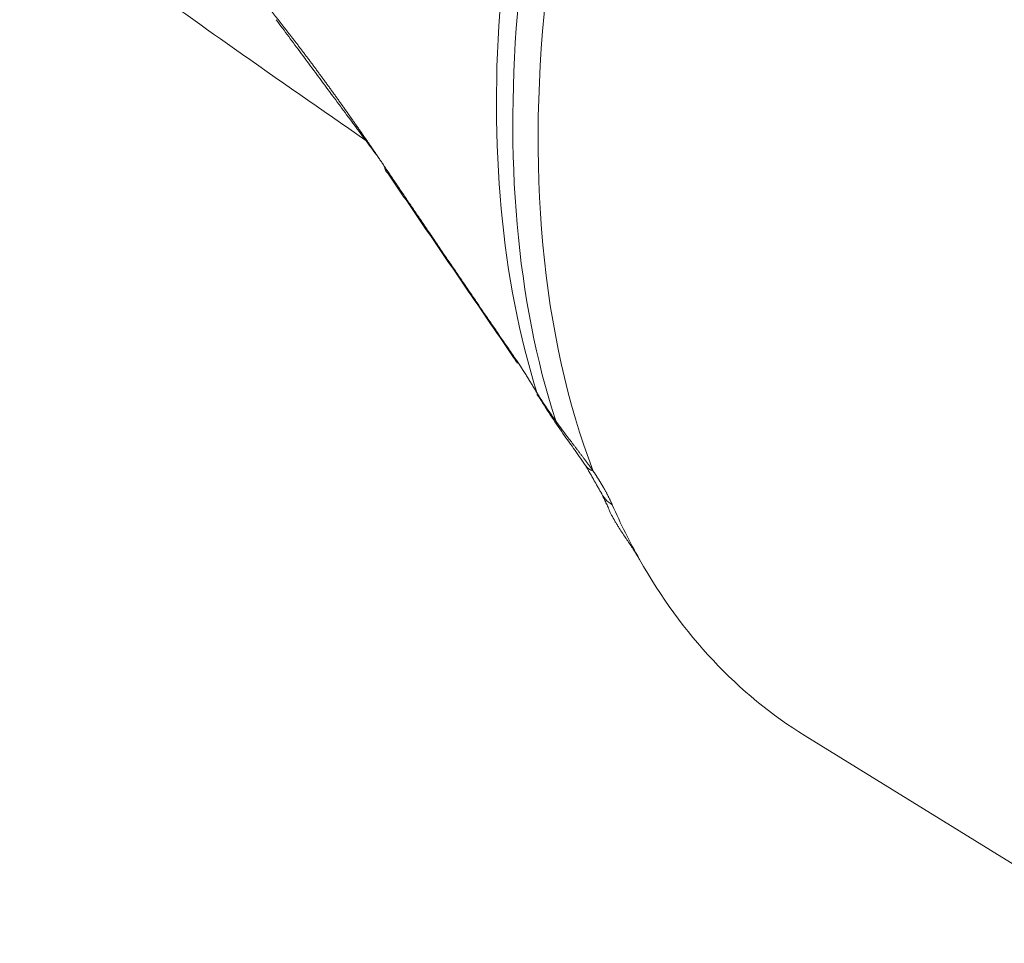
# Model space of a CAD drawing. Header units: millimetres. Extents: x 35469 to 44263, y -24881 to -16268.
# Tile 195 of 231: x 44144.92 to 44151.38, y -24512.7 to -24506.64. Entities that reach past the tile are written whole.
import ezdxf

# ---------------------------------------------------------------- set-up
doc = ezdxf.new("R2010")
doc.units = ezdxf.units.MM
doc.header["$LTSCALE"] = 0.3175
doc.layers.add('1轮廓实线层', color=7, linetype='Continuous', lineweight=18)

# ---------------------------------------------------------------- blocks, each defined once
blk = doc.blocks.new('MR20E-1840-Z')
at = {"layer": '1轮廓实线层'}
blk.add_line((15759.5882, -10795.0379), (15761.7927, -10796.3993), dxfattribs=at)
for centre, major_axis, ratio, start_param, end_param in [((15764.4685, -10787.0331), (4.9262, 7.9764), 0.556892, 2.270119, 2.739517), ((15764.1442, -10786.8328), (-4.8884, -7.9152), 0.556892, 5.457224, 5.835598), ((15764.3024, -10786.9305), (4.9262, 7.9764), 0.556892, 2.299976, 2.700241), ((15757.0891, -10791.1676), (0.2484, 0.1682), 0.49929, 2.901528, 3.226069), ((15757.9385, -10792.4113), (0.2471, 0.1701), 0.499872, 2.932245, 3.238358), ((15758.0884, -10792.6473), (-0.2579, -0.1533), 0.179514, 6.107636, 6.382942), ((15758.3976, -10793.0994), (-0.2487, -0.1678), 0.484376, 6.26369, 6.663836), ((15758.5201, -10793.3147), (-0.2748, -0.1204), 0.775221, 0.013047, 0.491574), ((15764.5144, -10787.0614), (4.9262, 7.9764), 0.556892, 2.774414, 2.843542), ((15764.5144, -10787.0614), (4.9262, 7.9764), 0.556892, 2.843542, 3.141589)]:
    blk.add_ellipse(centre, major_axis=major_axis, ratio=ratio, start_param=start_param, end_param=end_param, dxfattribs=at)
for points, knots in [([(15754.4335, -10789.4966), (15754.6422, -10789.6608), (15754.8792, -10789.8367), (15755.3562, -10790.1837), (15755.5989, -10790.3566), (15756.1289, -10790.73), (15756.4142, -10790.9286), (15756.6991, -10791.1254)], [0, 0, 0, 0, 0.315165, 0.315165, 0.630331, 0.630331, 1, 1, 1, 1]), ([(15756.067, -10790.2593), (15756.0692, -10790.262), (15756.0737, -10790.2676), (15756.0804, -10790.2759), (15756.087, -10790.2842), (15756.0937, -10790.2926), (15756.1004, -10790.301), (15756.1071, -10790.3094), (15756.1138, -10790.3178), (15756.1206, -10790.3263), (15756.1273, -10790.3348), (15756.134, -10790.3433), (15756.1408, -10790.3519), (15756.1475, -10790.3604), (15756.1543, -10790.369), (15756.1611, -10790.3777), (15756.1678, -10790.3863), (15756.1746, -10790.395), (15756.1814, -10790.4037), (15756.1882, -10790.4124), (15756.195, -10790.4212), (15756.2018, -10790.43), (15756.2087, -10790.4388), (15756.2155, -10790.4476), (15756.2223, -10790.4565), (15756.2292, -10790.4654), (15756.236, -10790.4743), (15756.2429, -10790.4833), (15756.2498, -10790.4923), (15756.2567, -10790.5013), (15756.2636, -10790.5103), (15756.2705, -10790.5194), (15756.2774, -10790.5284), (15756.2843, -10790.5376), (15756.2912, -10790.5467), (15756.2981, -10790.5559), (15756.3051, -10790.5651), (15756.312, -10790.5743), (15756.319, -10790.5835), (15756.326, -10790.5928), (15756.3329, -10790.6021), (15756.3399, -10790.6115), (15756.3469, -10790.6208), (15756.3539, -10790.6302), (15756.3609, -10790.6396), (15756.3679, -10790.6491), (15756.375, -10790.6586), (15756.382, -10790.6681), (15756.389, -10790.6776), (15756.3961, -10790.6871), (15756.4031, -10790.6967), (15756.4102, -10790.7063), (15756.4173, -10790.716), (15756.4244, -10790.7256), (15756.4315, -10790.7353), (15756.4386, -10790.7451), (15756.4457, -10790.7548), (15756.4528, -10790.7646), (15756.4599, -10790.7744), (15756.4671, -10790.7842), (15756.4742, -10790.7941), (15756.4814, -10790.804), (15756.4885, -10790.8139), (15756.4957, -10790.8239), (15756.5029, -10790.8339), (15756.5101, -10790.8439), (15756.5172, -10790.8539), (15756.5245, -10790.864), (15756.5317, -10790.8741), (15756.5389, -10790.8842), (15756.5461, -10790.8943), (15756.5534, -10790.9045), (15756.5606, -10790.9147), (15756.5679, -10790.925), (15756.5751, -10790.9352), (15756.5824, -10790.9455), (15756.5897, -10790.9558), (15756.597, -10790.9662), (15756.6043, -10790.9766), (15756.6116, -10790.987), (15756.6189, -10790.9974), (15756.6263, -10791.0079), (15756.6336, -10791.0184), (15756.641, -10791.0289), (15756.6483, -10791.0394), (15756.6557, -10791.05), (15756.6631, -10791.0606), (15756.6705, -10791.0713), (15756.6779, -10791.0819), (15756.6853, -10791.0926), (15756.6927, -10791.1034), (15756.7001, -10791.1141), (15756.7076, -10791.1249), (15756.715, -10791.1357), (15756.7225, -10791.1466), (15756.7299, -10791.1574), (15756.7374, -10791.1683), (15756.7449, -10791.1793), (15756.7524, -10791.1902), (15756.7599, -10791.2012), (15756.7674, -10791.2122), (15756.7749, -10791.2233), (15756.7824, -10791.2343), (15756.79, -10791.2454), (15756.7975, -10791.2566), (15756.8051, -10791.2677), (15756.8127, -10791.2789), (15756.8202, -10791.2902), (15756.8253, -10791.2977), (15756.8278, -10791.3014)], [0, 0, 0, 0, 0.009117, 0.018236, 0.027358, 0.036482, 0.045609, 0.054739, 0.063871, 0.073007, 0.082145, 0.091286, 0.10043, 0.109577, 0.118727, 0.127881, 0.137037, 0.146196, 0.155359, 0.164525, 0.173695, 0.182868, 0.192044, 0.201224, 0.210408, 0.219595, 0.228785, 0.23798, 0.247178, 0.25638, 0.265586, 0.274796, 0.28401, 0.293227, 0.302449, 0.311675, 0.320906, 0.33014, 0.339379, 0.348622, 0.35787, 0.367122, 0.376378, 0.385639, 0.394905, 0.404175, 0.41345, 0.42273, 0.432015, 0.441304, 0.450599, 0.459898, 0.469202, 0.478512, 0.487827, 0.497147, 0.506472, 0.515802, 0.525138, 0.534479, 0.543826, 0.553178, 0.562536, 0.5719, 0.581269, 0.590644, 0.600025, 0.609411, 0.618804, 0.628202, 0.637607, 0.647017, 0.656434, 0.665857, 0.675286, 0.684722, 0.694164, 0.703612, 0.713067, 0.722528, 0.731996, 0.74147, 0.750952, 0.76044, 0.769934, 0.779436, 0.788945, 0.79846, 0.807983, 0.817512, 0.827049, 0.836593, 0.846145, 0.855703, 0.865269, 0.874843, 0.884424, 0.894012, 0.903608, 0.913212, 0.922823, 0.932443, 0.94207, 0.951705, 0.961348, 0.970999, 0.980658, 0.990325, 1, 1, 1, 1]), ([(15756.8278, -10791.3014), (15756.843, -10791.3239), (15756.8734, -10791.3689), (15756.9191, -10791.4366), (15756.965, -10791.5045), (15757.0112, -10791.5727), (15757.0575, -10791.6411), (15757.1041, -10791.7097), (15757.1508, -10791.7786), (15757.1978, -10791.8477), (15757.245, -10791.9171), (15757.2924, -10791.9867), (15757.34, -10792.0565), (15757.3878, -10792.1266), (15757.4358, -10792.197), (15757.4841, -10792.2675), (15757.5325, -10792.3383), (15757.5812, -10792.4094), (15757.6301, -10792.4807), (15757.6627, -10792.5282), (15757.6791, -10792.5521)], [0, 0, 0, 0, 0.053753, 0.107718, 0.161895, 0.216284, 0.270885, 0.325698, 0.380723, 0.43596, 0.491409, 0.547071, 0.602944, 0.65903, 0.715328, 0.771838, 0.82856, 0.885494, 0.942641, 1, 1, 1, 1]), ([(15757.6791, -10792.5521), (15757.68, -10792.5535), (15757.6819, -10792.5562), (15757.6848, -10792.5604), (15757.6877, -10792.5646), (15757.6905, -10792.5689), (15757.6934, -10792.5731), (15757.6963, -10792.5774), (15757.6991, -10792.5817), (15757.702, -10792.586), (15757.7049, -10792.5903), (15757.7078, -10792.5946), (15757.7107, -10792.599), (15757.7136, -10792.6034), (15757.7165, -10792.6078), (15757.7194, -10792.6122), (15757.7223, -10792.6167), (15757.7252, -10792.6211), (15757.7281, -10792.6256), (15757.731, -10792.6301), (15757.734, -10792.6347), (15757.7369, -10792.6392), (15757.7398, -10792.6438), (15757.7427, -10792.6484), (15757.7457, -10792.653), (15757.7486, -10792.6576), (15757.7516, -10792.6623), (15757.7545, -10792.6669), (15757.7575, -10792.6716), (15757.7604, -10792.6763), (15757.7634, -10792.6811), (15757.7664, -10792.6858), (15757.7693, -10792.6906), (15757.7723, -10792.6954), (15757.7753, -10792.7002), (15757.7783, -10792.705), (15757.7812, -10792.7098), (15757.7842, -10792.7147), (15757.7872, -10792.7196), (15757.7902, -10792.7245), (15757.7932, -10792.7294), (15757.7962, -10792.7344), (15757.7993, -10792.7394), (15757.8023, -10792.7443), (15757.8053, -10792.7493), (15757.8083, -10792.7544), (15757.8113, -10792.7594), (15757.8144, -10792.7645), (15757.8174, -10792.7696), (15757.8205, -10792.7747), (15757.8235, -10792.7798), (15757.8266, -10792.785), (15757.8286, -10792.7884), (15757.8296, -10792.7901)], [0, 0, 0, 0, 0.01932, 0.038635, 0.057947, 0.077256, 0.096564, 0.115872, 0.13518, 0.154489, 0.173801, 0.193116, 0.212435, 0.23176, 0.251091, 0.27043, 0.289777, 0.309133, 0.328499, 0.347877, 0.367267, 0.386671, 0.406088, 0.425521, 0.444969, 0.464435, 0.48392, 0.503423, 0.522946, 0.54249, 0.562057, 0.581646, 0.601259, 0.620897, 0.640561, 0.660252, 0.67997, 0.699717, 0.719494, 0.739302, 0.75914, 0.779012, 0.798916, 0.818855, 0.838829, 0.85884, 0.878887, 0.898972, 0.919097, 0.939261, 0.959465, 0.979711, 1, 1, 1, 1]), ([(15757.8296, -10792.7901), (15757.8306, -10792.7917), (15757.8326, -10792.7949), (15757.8355, -10792.7997), (15757.8385, -10792.8045), (15757.8415, -10792.8092), (15757.8445, -10792.814), (15757.8474, -10792.8187), (15757.8505, -10792.8234), (15757.8535, -10792.8282), (15757.8565, -10792.8329), (15757.8595, -10792.8376), (15757.8626, -10792.8423), (15757.8656, -10792.847), (15757.8687, -10792.8516), (15757.8717, -10792.8563), (15757.8748, -10792.8609), (15757.8779, -10792.8656), (15757.881, -10792.8702), (15757.8841, -10792.8748), (15757.8871, -10792.8795), (15757.8903, -10792.8841), (15757.8934, -10792.8887), (15757.8965, -10792.8933), (15757.8996, -10792.8978), (15757.9027, -10792.9024), (15757.9059, -10792.907), (15757.909, -10792.9115), (15757.9122, -10792.9161), (15757.9153, -10792.9206), (15757.9185, -10792.9251), (15757.9216, -10792.9297), (15757.9248, -10792.9342), (15757.9279, -10792.9387), (15757.9311, -10792.9432), (15757.9343, -10792.9477), (15757.9375, -10792.9521), (15757.9407, -10792.9566), (15757.9438, -10792.9611), (15757.947, -10792.9655), (15757.9502, -10792.97), (15757.9534, -10792.9744), (15757.9566, -10792.9788), (15757.9598, -10792.9833), (15757.963, -10792.9877), (15757.9662, -10792.9921), (15757.9695, -10792.9965), (15757.9727, -10793.0009), (15757.9759, -10793.0053), (15757.9791, -10793.0096), (15757.9823, -10793.014), (15757.9855, -10793.0184), (15757.9887, -10793.0227), (15757.992, -10793.0271), (15757.9952, -10793.0314), (15757.9984, -10793.0358), (15758.0016, -10793.0401), (15758.0049, -10793.0444), (15758.0081, -10793.0487), (15758.0124, -10793.0545), (15758.0178, -10793.0617), (15758.0243, -10793.0704), (15758.0308, -10793.079), (15758.0373, -10793.0875), (15758.0437, -10793.096), (15758.0501, -10793.1044), (15758.0565, -10793.1128), (15758.0628, -10793.1211), (15758.0691, -10793.1294), (15758.0754, -10793.1376), (15758.0816, -10793.1458), (15758.0878, -10793.1539), (15758.094, -10793.162), (15758.1001, -10793.17), (15758.1062, -10793.178), (15758.1122, -10793.1859), (15758.1182, -10793.1938), (15758.1241, -10793.2017), (15758.13, -10793.2095), (15758.1359, -10793.2172), (15758.1417, -10793.2249), (15758.1474, -10793.2326), (15758.1531, -10793.2403), (15758.1588, -10793.2478), (15758.1644, -10793.2554), (15758.17, -10793.2629), (15758.1755, -10793.2704), (15758.1809, -10793.2778), (15758.1863, -10793.2852), (15758.1917, -10793.2926), (15758.1952, -10793.2975), (15758.1969, -10793.2999)], [0, 0, 0, 0, 0.009044, 0.01807, 0.02708, 0.036073, 0.04505, 0.05401, 0.062954, 0.071882, 0.080795, 0.089691, 0.098573, 0.107439, 0.11629, 0.125126, 0.133947, 0.142754, 0.151547, 0.160326, 0.169091, 0.177842, 0.186579, 0.195304, 0.204015, 0.212713, 0.221399, 0.230072, 0.238733, 0.247382, 0.256018, 0.264643, 0.273257, 0.281859, 0.290451, 0.299031, 0.3076, 0.31616, 0.324709, 0.333247, 0.341776, 0.350296, 0.358806, 0.367306, 0.375798, 0.384281, 0.392755, 0.401221, 0.409679, 0.418129, 0.426571, 0.435006, 0.443434, 0.451854, 0.460267, 0.468674, 0.477075, 0.485469, 0.493857, 0.502239, 0.519211, 0.536101, 0.552913, 0.569646, 0.586305, 0.60289, 0.619404, 0.635849, 0.652227, 0.668539, 0.684788, 0.700977, 0.717106, 0.73318, 0.749199, 0.765165, 0.781082, 0.796952, 0.812776, 0.828557, 0.844298, 0.860001, 0.875667, 0.891301, 0.906903, 0.922476, 0.938024, 0.953547, 0.969049, 0.984533, 1, 1, 1, 1]), ([(15757.8345, -10792.8044), (15757.8877, -10792.89), (15757.9667, -10793.0115), (15758.0778, -10793.1644), (15758.1256, -10793.2334), (15758.1484, -10793.2663)], [0, 0, 0, 0, 0.522949, 0.766669, 1, 1, 1, 1]), ([(15758.1969, -10793.2999), (15758.1979, -10793.3013), (15758.1997, -10793.3041), (15758.2025, -10793.3083), (15758.2053, -10793.3125), (15758.208, -10793.3167), (15758.2107, -10793.3208), (15758.2134, -10793.325), (15758.2161, -10793.3291), (15758.2187, -10793.3332), (15758.2213, -10793.3373), (15758.2239, -10793.3414), (15758.2265, -10793.3455), (15758.2291, -10793.3496), (15758.2316, -10793.3536), (15758.2341, -10793.3577), (15758.2366, -10793.3617), (15758.2391, -10793.3657), (15758.2415, -10793.3697), (15758.244, -10793.3737), (15758.2464, -10793.3777), (15758.2487, -10793.3817), (15758.2511, -10793.3856), (15758.2534, -10793.3895), (15758.2557, -10793.3935), (15758.258, -10793.3974), (15758.2603, -10793.4013), (15758.2625, -10793.4052), (15758.2647, -10793.4091), (15758.2669, -10793.4129), (15758.2698, -10793.418), (15758.2733, -10793.4242), (15758.2773, -10793.4315), (15758.2813, -10793.4388), (15758.2852, -10793.446), (15758.2889, -10793.4531), (15758.2926, -10793.4602), (15758.2963, -10793.4673), (15758.2998, -10793.4742), (15758.3032, -10793.4812), (15758.3066, -10793.488), (15758.3098, -10793.4948), (15758.313, -10793.5015), (15758.3161, -10793.5082), (15758.3191, -10793.5148), (15758.321, -10793.5192), (15758.3219, -10793.5214)], [0, 0, 0, 0, 0.017354, 0.034693, 0.052017, 0.069329, 0.086627, 0.103913, 0.121188, 0.138453, 0.155708, 0.172954, 0.190192, 0.207423, 0.224647, 0.241866, 0.25908, 0.27629, 0.293496, 0.3107, 0.327902, 0.345104, 0.362305, 0.379507, 0.39671, 0.413916, 0.431124, 0.448337, 0.465554, 0.482776, 0.500005, 0.533272, 0.566523, 0.599765, 0.633003, 0.666243, 0.69949, 0.732751, 0.766031, 0.799336, 0.832671, 0.866042, 0.899455, 0.932915, 0.966428, 1, 1, 1, 1]), ([(15758.2991, -10793.5529), (15758.3048, -10793.5651), (15758.3109, -10793.5771), (15758.3242, -10793.6021), (15758.3315, -10793.6152), (15758.3427, -10793.6343), (15758.3465, -10793.6406), (15758.3541, -10793.6531), (15758.358, -10793.6593), (15758.3695, -10793.6776), (15758.3771, -10793.6894), (15758.3998, -10793.7239), (15758.4146, -10793.7456), (15758.4426, -10793.7872), (15758.4559, -10793.8071), (15758.4711, -10793.8309), (15758.4741, -10793.8357), (15758.4799, -10793.845), (15758.4827, -10793.8496), (15758.4909, -10793.8632), (15758.4961, -10793.872), (15758.501, -10793.8806)], [0, 0, 0, 0, 0.088606, 0.088606, 0.189872, 0.189872, 0.240505, 0.240505, 0.291138, 0.291138, 0.392404, 0.392404, 0.594936, 0.594936, 0.797468, 0.797468, 0.848101, 0.848101, 0.898734, 0.898734, 1, 1, 1, 1])]:
    blk.add_open_spline(points, degree=3, knots=knots, dxfattribs=at)
for points in [[(15756.1166, -10790.3376), (15756.7742, -10791.2248)], [(15756.8486, -10791.3455), (15757.7007, -10792.5926)], [(15758.1483, -10793.2662), (15758.2474, -10793.4395)], [(15758.2453, -10793.4351), (15758.3018, -10793.5515)]]:
    blk.add_open_spline(points, degree=1, dxfattribs=at)

msp = doc.modelspace()

# ---------------------------------------------------------------- block references
msp.add_blockref('MR20E-1840-Z', (28390.4852, -13716.3054))

doc.saveas('drawing.dxf')
